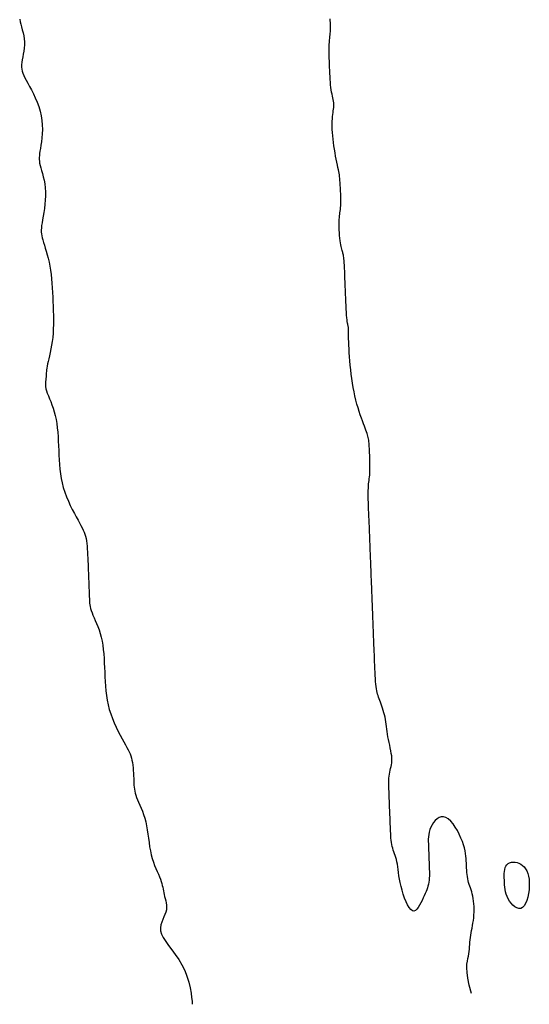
# Model space of a CAD drawing. Header units: millimetres. Extents: x 32690613 to 32693367, y 5343692 to 5344708.
# Tile 1 of 256: x 32692223 to 32692237, y 5343692 to 5343718. Entities that reach past the tile are written whole.
import ezdxf

# ---------------------------------------------------------------- set-up
doc = ezdxf.new("R2010")
doc.units = ezdxf.units.MM
doc.header["$LTSCALE"] = 20
doc.layers.add('02-DGM_HL_495.50', color=152, linetype='Continuous')
doc.layers.add('02-DGM_HL_496.00', color=162, linetype='Continuous')

msp = doc.modelspace()

# ---------------------------------------------------------------- linework, layer by layer
at = {"layer": '02-DGM_HL_495.50', "elevation": 495.5, "flags": 128}
msp.add_lwpolyline([(32692235.444, 5343692.306), (32692235.384, 5343692.531), (32692235.346, 5343692.717), (32692235.325, 5343692.867), (32692235.319, 5343692.989), (32692235.323, 5343693.088), (32692235.335, 5343693.17), (32692235.349, 5343693.24), (32692235.364, 5343693.304), (32692235.375, 5343693.367), (32692235.383, 5343693.429), (32692235.389, 5343693.492), (32692235.394, 5343693.555), (32692235.398, 5343693.618), (32692235.402, 5343693.68), (32692235.407, 5343693.743), (32692235.414, 5343693.806), (32692235.423, 5343693.869), (32692235.434, 5343693.932), (32692235.446, 5343693.996), (32692235.459, 5343694.061), (32692235.472, 5343694.128), (32692235.484, 5343694.196), (32692235.495, 5343694.266), (32692235.504, 5343694.338), (32692235.51, 5343694.412), (32692235.514, 5343694.488), (32692235.515, 5343694.564), (32692235.513, 5343694.64), (32692235.509, 5343694.715), (32692235.502, 5343694.787), (32692235.493, 5343694.856), (32692235.481, 5343694.921), (32692235.467, 5343694.98), (32692235.452, 5343695.035), (32692235.435, 5343695.087), (32692235.417, 5343695.137), (32692235.4, 5343695.185), (32692235.383, 5343695.233), (32692235.368, 5343695.282), (32692235.354, 5343695.333), (32692235.343, 5343695.386), (32692235.334, 5343695.441), (32692235.327, 5343695.498), (32692235.321, 5343695.557), (32692235.317, 5343695.618), (32692235.313, 5343695.679), (32692235.31, 5343695.741), (32692235.308, 5343695.803), (32692235.305, 5343695.866), (32692235.302, 5343695.93), (32692235.296, 5343695.995), (32692235.287, 5343696.063), (32692235.275, 5343696.135), (32692235.257, 5343696.212), (32692235.233, 5343696.294), (32692235.202, 5343696.383), (32692235.163, 5343696.479), (32692235.117, 5343696.578), (32692235.066, 5343696.677), (32692235.009, 5343696.772), (32692234.949, 5343696.859), (32692234.887, 5343696.934), (32692234.823, 5343696.993), (32692234.759, 5343697.033), (32692234.696, 5343697.05), (32692234.635, 5343697.048), (32692234.576, 5343697.027), (32692234.521, 5343696.992), (32692234.47, 5343696.946), (32692234.425, 5343696.891), (32692234.385, 5343696.83), (32692234.353, 5343696.767), (32692234.328, 5343696.703), (32692234.31, 5343696.64), (32692234.297, 5343696.577), (32692234.29, 5343696.514), (32692234.286, 5343696.451), (32692234.286, 5343696.389), (32692234.287, 5343696.326), (32692234.289, 5343696.264), (32692234.292, 5343696.201), (32692234.294, 5343696.139), (32692234.296, 5343696.077), (32692234.299, 5343696.014), (32692234.301, 5343695.952), (32692234.304, 5343695.889), (32692234.306, 5343695.827), (32692234.309, 5343695.764), (32692234.311, 5343695.702), (32692234.313, 5343695.64), (32692234.314, 5343695.578), (32692234.315, 5343695.518), (32692234.314, 5343695.459), (32692234.311, 5343695.401), (32692234.306, 5343695.345), (32692234.299, 5343695.291), (32692234.29, 5343695.24), (32692234.277, 5343695.19), (32692234.262, 5343695.141), (32692234.245, 5343695.091), (32692234.224, 5343695.04), (32692234.202, 5343694.987), (32692234.177, 5343694.93), (32692234.149, 5343694.869), (32692234.119, 5343694.803), (32692234.087, 5343694.736), (32692234.053, 5343694.671), (32692234.017, 5343694.613), (32692233.979, 5343694.565), (32692233.939, 5343694.532), (32692233.899, 5343694.517), (32692233.857, 5343694.524), (32692233.814, 5343694.555), (32692233.771, 5343694.609), (32692233.728, 5343694.681), (32692233.687, 5343694.767), (32692233.648, 5343694.864), (32692233.613, 5343694.967), (32692233.581, 5343695.074), (32692233.553, 5343695.179), (32692233.531, 5343695.28), (32692233.513, 5343695.375), (32692233.498, 5343695.466), (32692233.486, 5343695.551), (32692233.476, 5343695.632), (32692233.466, 5343695.707), (32692233.456, 5343695.777), (32692233.444, 5343695.842), (32692233.43, 5343695.901), (32692233.414, 5343695.957), (32692233.397, 5343696.008), (32692233.38, 5343696.058), (32692233.362, 5343696.106), (32692233.346, 5343696.155), (32692233.33, 5343696.203), (32692233.317, 5343696.254), (32692233.305, 5343696.307), (32692233.296, 5343696.362), (32692233.289, 5343696.419), (32692233.283, 5343696.478), (32692233.279, 5343696.539), (32692233.276, 5343696.6), (32692233.273, 5343696.662), (32692233.27, 5343696.725), (32692233.268, 5343696.787), (32692233.265, 5343696.849), (32692233.263, 5343696.912), (32692233.261, 5343696.974), (32692233.258, 5343697.037), (32692233.256, 5343697.099), (32692233.253, 5343697.162), (32692233.251, 5343697.224), (32692233.248, 5343697.287), (32692233.246, 5343697.349), (32692233.243, 5343697.411), (32692233.241, 5343697.474), (32692233.239, 5343697.536), (32692233.236, 5343697.599), (32692233.234, 5343697.661), (32692233.231, 5343697.724), (32692233.229, 5343697.786), (32692233.227, 5343697.848), (32692233.225, 5343697.91), (32692233.225, 5343697.97), (32692233.226, 5343698.029), (32692233.229, 5343698.087), (32692233.234, 5343698.143), (32692233.241, 5343698.197), (32692233.25, 5343698.248), (32692233.261, 5343698.298), (32692233.273, 5343698.347), (32692233.285, 5343698.396), (32692233.295, 5343698.447), (32692233.303, 5343698.5), (32692233.308, 5343698.556), (32692233.308, 5343698.616), (32692233.303, 5343698.681), (32692233.293, 5343698.75), (32692233.281, 5343698.822), (32692233.265, 5343698.896), (32692233.249, 5343698.972), (32692233.232, 5343699.047), (32692233.216, 5343699.122), (32692233.202, 5343699.196), (32692233.19, 5343699.267), (32692233.18, 5343699.336), (32692233.171, 5343699.403), (32692233.163, 5343699.469), (32692233.155, 5343699.533), (32692233.147, 5343699.596), (32692233.137, 5343699.659), (32692233.125, 5343699.721), (32692233.111, 5343699.783), (32692233.095, 5343699.844), (32692233.077, 5343699.905), (32692233.059, 5343699.964), (32692233.039, 5343700.02), (32692233.02, 5343700.075), (32692233.001, 5343700.126), (32692232.983, 5343700.174), (32692232.966, 5343700.219), (32692232.951, 5343700.261), (32692232.937, 5343700.302), (32692232.924, 5343700.344), (32692232.912, 5343700.388), (32692232.902, 5343700.435), (32692232.893, 5343700.487), (32692232.885, 5343700.546), (32692232.878, 5343700.612), (32692232.871, 5343700.685), (32692232.866, 5343700.763), (32692232.861, 5343700.847), (32692232.856, 5343700.935), (32692232.852, 5343701.025), (32692232.849, 5343701.118), (32692232.845, 5343701.211), (32692232.841, 5343701.305), (32692232.838, 5343701.397), (32692232.834, 5343701.488), (32692232.831, 5343701.576), (32692232.827, 5343701.659), (32692232.824, 5343701.738), (32692232.821, 5343701.811), (32692232.819, 5343701.877), (32692232.817, 5343701.936), (32692232.814, 5343701.988), (32692232.813, 5343702.034), (32692232.811, 5343702.075), (32692232.81, 5343702.112), (32692232.808, 5343702.147), (32692232.807, 5343702.179), (32692232.806, 5343702.211), (32692232.805, 5343702.242), (32692232.803, 5343702.274), (32692232.802, 5343702.309), (32692232.8, 5343702.346), (32692232.799, 5343702.387), (32692232.797, 5343702.433), (32692232.795, 5343702.485), (32692232.793, 5343702.544), (32692232.79, 5343702.61), (32692232.787, 5343702.682), (32692232.784, 5343702.757), (32692232.781, 5343702.835), (32692232.778, 5343702.913), (32692232.775, 5343702.989), (32692232.773, 5343703.06), (32692232.77, 5343703.127), (32692232.768, 5343703.185), (32692232.766, 5343703.238), (32692232.764, 5343703.288), (32692232.762, 5343703.335), (32692232.76, 5343703.382), (32692232.758, 5343703.431), (32692232.756, 5343703.484), (32692232.754, 5343703.543), (32692232.751, 5343703.609), (32692232.748, 5343703.681), (32692232.745, 5343703.757), (32692232.742, 5343703.834), (32692232.739, 5343703.912), (32692232.736, 5343703.988), (32692232.734, 5343704.06), (32692232.731, 5343704.126), (32692232.729, 5343704.185), (32692232.727, 5343704.238), (32692232.725, 5343704.287), (32692232.723, 5343704.334), (32692232.721, 5343704.381), (32692232.719, 5343704.43), (32692232.717, 5343704.483), (32692232.715, 5343704.542), (32692232.712, 5343704.608), (32692232.709, 5343704.681), (32692232.706, 5343704.76), (32692232.703, 5343704.844), (32692232.699, 5343704.932), (32692232.696, 5343705.022), (32692232.692, 5343705.115), (32692232.689, 5343705.208), (32692232.685, 5343705.302), (32692232.682, 5343705.394), (32692232.679, 5343705.485), (32692232.676, 5343705.573), (32692232.675, 5343705.656), (32692232.674, 5343705.735), (32692232.675, 5343705.809), (32692232.677, 5343705.875), (32692232.68, 5343705.934), (32692232.685, 5343705.987), (32692232.69, 5343706.036), (32692232.696, 5343706.082), (32692232.702, 5343706.128), (32692232.708, 5343706.175), (32692232.713, 5343706.225), (32692232.716, 5343706.28), (32692232.719, 5343706.34), (32692232.719, 5343706.405), (32692232.719, 5343706.474), (32692232.718, 5343706.546), (32692232.716, 5343706.617), (32692232.714, 5343706.688), (32692232.712, 5343706.757), (32692232.709, 5343706.821), (32692232.707, 5343706.881), (32692232.704, 5343706.937), (32692232.702, 5343706.988), (32692232.699, 5343707.035), (32692232.696, 5343707.079), (32692232.692, 5343707.12), (32692232.687, 5343707.159), (32692232.681, 5343707.196), (32692232.673, 5343707.231), (32692232.664, 5343707.267), (32692232.654, 5343707.303), (32692232.642, 5343707.342), (32692232.627, 5343707.383), (32692232.611, 5343707.429), (32692232.592, 5343707.481), (32692232.57, 5343707.539), (32692232.545, 5343707.604), (32692232.518, 5343707.677), (32692232.49, 5343707.756), (32692232.46, 5343707.842), (32692232.43, 5343707.934), (32692232.4, 5343708.031), (32692232.371, 5343708.132), (32692232.343, 5343708.239), (32692232.317, 5343708.349), (32692232.294, 5343708.463), (32692232.272, 5343708.579), (32692232.252, 5343708.697), (32692232.234, 5343708.816), (32692232.218, 5343708.936), (32692232.203, 5343709.055), (32692232.191, 5343709.173), (32692232.18, 5343709.29), (32692232.171, 5343709.404), (32692232.164, 5343709.513), (32692232.158, 5343709.617), (32692232.153, 5343709.714), (32692232.149, 5343709.802), (32692232.147, 5343709.882), (32692232.145, 5343709.95), (32692232.145, 5343710.007), (32692232.144, 5343710.053), (32692232.144, 5343710.09), (32692232.144, 5343710.12), (32692232.144, 5343710.144), (32692232.144, 5343710.163), (32692232.143, 5343710.18), (32692232.141, 5343710.196), (32692232.137, 5343710.212), (32692232.133, 5343710.23), (32692232.128, 5343710.251), (32692232.123, 5343710.277), (32692232.117, 5343710.308), (32692232.111, 5343710.347), (32692232.105, 5343710.394), (32692232.099, 5343710.451), (32692232.094, 5343710.519), (32692232.089, 5343710.596), (32692232.084, 5343710.682), (32692232.079, 5343710.775), (32692232.075, 5343710.873), (32692232.07, 5343710.976), (32692232.066, 5343711.082), (32692232.062, 5343711.188), (32692232.058, 5343711.295), (32692232.053, 5343711.401), (32692232.049, 5343711.503), (32692232.045, 5343711.602), (32692232.041, 5343711.695), (32692232.037, 5343711.78), (32692232.033, 5343711.858), (32692232.029, 5343711.926), (32692232.025, 5343711.983), (32692232.021, 5343712.03), (32692232.017, 5343712.07), (32692232.012, 5343712.103), (32692232.007, 5343712.131), (32692232.002, 5343712.157), (32692231.996, 5343712.18), (32692231.988, 5343712.204), (32692231.98, 5343712.229), (32692231.971, 5343712.257), (32692231.962, 5343712.288), (32692231.953, 5343712.323), (32692231.943, 5343712.362), (32692231.934, 5343712.407), (32692231.925, 5343712.459), (32692231.917, 5343712.517), (32692231.909, 5343712.583), (32692231.903, 5343712.654), (32692231.899, 5343712.73), (32692231.895, 5343712.806), (32692231.893, 5343712.882), (32692231.892, 5343712.956), (32692231.892, 5343713.024), (32692231.894, 5343713.086), (32692231.898, 5343713.139), (32692231.903, 5343713.186), (32692231.909, 5343713.229), (32692231.915, 5343713.269), (32692231.921, 5343713.311), (32692231.927, 5343713.355), (32692231.932, 5343713.405), (32692231.935, 5343713.463), (32692231.937, 5343713.53), (32692231.938, 5343713.606), (32692231.937, 5343713.686), (32692231.935, 5343713.769), (32692231.932, 5343713.853), (32692231.928, 5343713.934), (32692231.924, 5343714.01), (32692231.92, 5343714.079), (32692231.915, 5343714.139), (32692231.91, 5343714.192), (32692231.904, 5343714.239), (32692231.898, 5343714.284), (32692231.89, 5343714.328), (32692231.881, 5343714.374), (32692231.871, 5343714.425), (32692231.859, 5343714.483), (32692231.846, 5343714.549), (32692231.83, 5343714.624), (32692231.814, 5343714.705), (32692231.798, 5343714.791), (32692231.782, 5343714.88), (32692231.766, 5343714.972), (32692231.751, 5343715.064), (32692231.738, 5343715.157), (32692231.728, 5343715.247), (32692231.719, 5343715.335), (32692231.712, 5343715.42), (32692231.708, 5343715.501), (32692231.705, 5343715.58), (32692231.705, 5343715.654), (32692231.706, 5343715.724), (32692231.71, 5343715.789), (32692231.715, 5343715.849), (32692231.722, 5343715.905), (32692231.729, 5343715.957), (32692231.736, 5343716.006), (32692231.743, 5343716.052), (32692231.748, 5343716.096), (32692231.75, 5343716.138), (32692231.75, 5343716.18), (32692231.747, 5343716.222), (32692231.741, 5343716.264), (32692231.733, 5343716.307), (32692231.723, 5343716.353), (32692231.712, 5343716.401), (32692231.701, 5343716.452), (32692231.69, 5343716.507), (32692231.68, 5343716.566), (32692231.671, 5343716.631), (32692231.664, 5343716.7), (32692231.658, 5343716.774), (32692231.652, 5343716.85), (32692231.648, 5343716.93), (32692231.644, 5343717.011), (32692231.641, 5343717.093), (32692231.637, 5343717.176), (32692231.634, 5343717.26), (32692231.631, 5343717.342), (32692231.628, 5343717.423), (32692231.626, 5343717.503), (32692231.625, 5343717.579), (32692231.625, 5343717.653), (32692231.625, 5343717.722), (32692231.627, 5343717.788), (32692231.631, 5343717.848), (32692231.635, 5343717.903), (32692231.64, 5343717.955), (32692231.646, 5343718.003), (32692231.651, 5343718.048), (32692231.656, 5343718.09), (32692231.66, 5343718.131), (32692231.662, 5343718.17), (32692231.663, 5343718.209), (32692231.662, 5343718.247), (32692231.66, 5343718.287), (32692231.659, 5343718.329), (32692231.657, 5343718.374), (32692231.656, 5343718.422), (32692231.656, 5343718.476)], dxfattribs=at)
msp.add_lwpolyline([(32692236.768, 5343695.777), (32692236.814, 5343695.744), (32692236.857, 5343695.702), (32692236.894, 5343695.653), (32692236.927, 5343695.596), (32692236.953, 5343695.53), (32692236.974, 5343695.457), (32692236.989, 5343695.375), (32692236.996, 5343695.286), (32692236.996, 5343695.188), (32692236.989, 5343695.087), (32692236.975, 5343694.986), (32692236.954, 5343694.888), (32692236.928, 5343694.797), (32692236.895, 5343694.719), (32692236.857, 5343694.655), (32692236.814, 5343694.611), (32692236.766, 5343694.589), (32692236.715, 5343694.588), (32692236.662, 5343694.604), (32692236.61, 5343694.635), (32692236.558, 5343694.677), (32692236.51, 5343694.728), (32692236.467, 5343694.786), (32692236.429, 5343694.846), (32692236.399, 5343694.908), (32692236.376, 5343694.969), (32692236.359, 5343695.031), (32692236.347, 5343695.093), (32692236.338, 5343695.156), (32692236.333, 5343695.218), (32692236.329, 5343695.28), (32692236.327, 5343695.343), (32692236.324, 5343695.405), (32692236.323, 5343695.466), (32692236.324, 5343695.526), (32692236.328, 5343695.583), (32692236.336, 5343695.636), (32692236.348, 5343695.684), (32692236.367, 5343695.726), (32692236.394, 5343695.762), (32692236.427, 5343695.791), (32692236.468, 5343695.812), (32692236.514, 5343695.826), (32692236.563, 5343695.832), (32692236.615, 5343695.83), (32692236.667, 5343695.82), (32692236.719, 5343695.802)], close=True, dxfattribs=at)
at = {"layer": '02-DGM_HL_496.00', "elevation": 496, "flags": 128}
msp.add_lwpolyline([(32692223.32, 5343718.464), (32692223.331, 5343718.399), (32692223.348, 5343718.33), (32692223.368, 5343718.257), (32692223.39, 5343718.182), (32692223.41, 5343718.103), (32692223.428, 5343718.022), (32692223.442, 5343717.94), (32692223.449, 5343717.857), (32692223.448, 5343717.774), (32692223.441, 5343717.691), (32692223.43, 5343717.609), (32692223.415, 5343717.529), (32692223.4, 5343717.452), (32692223.386, 5343717.378), (32692223.374, 5343717.308), (32692223.367, 5343717.242), (32692223.367, 5343717.182), (32692223.373, 5343717.125), (32692223.385, 5343717.07), (32692223.403, 5343717.014), (32692223.428, 5343716.956), (32692223.458, 5343716.894), (32692223.495, 5343716.826), (32692223.537, 5343716.749), (32692223.584, 5343716.662), (32692223.635, 5343716.567), (32692223.687, 5343716.463), (32692223.739, 5343716.353), (32692223.788, 5343716.238), (32692223.833, 5343716.119), (32692223.87, 5343715.997), (32692223.899, 5343715.873), (32692223.917, 5343715.749), (32692223.926, 5343715.626), (32692223.928, 5343715.506), (32692223.923, 5343715.389), (32692223.914, 5343715.279), (32692223.902, 5343715.176), (32692223.888, 5343715.081), (32692223.875, 5343714.997), (32692223.863, 5343714.923), (32692223.854, 5343714.86), (32692223.847, 5343714.803), (32692223.844, 5343714.75), (32692223.844, 5343714.7), (32692223.847, 5343714.65), (32692223.855, 5343714.596), (32692223.868, 5343714.538), (32692223.885, 5343714.472), (32692223.905, 5343714.399), (32692223.928, 5343714.319), (32692223.95, 5343714.233), (32692223.972, 5343714.141), (32692223.99, 5343714.044), (32692224.004, 5343713.942), (32692224.012, 5343713.834), (32692224.013, 5343713.723), (32692224.007, 5343713.61), (32692223.997, 5343713.497), (32692223.983, 5343713.385), (32692223.967, 5343713.277), (32692223.95, 5343713.175), (32692223.934, 5343713.081), (32692223.92, 5343712.997), (32692223.909, 5343712.924), (32692223.901, 5343712.86), (32692223.898, 5343712.803), (32692223.898, 5343712.751), (32692223.902, 5343712.701), (32692223.91, 5343712.65), (32692223.921, 5343712.597), (32692223.937, 5343712.539), (32692223.957, 5343712.473), (32692223.981, 5343712.4), (32692224.006, 5343712.321), (32692224.033, 5343712.235), (32692224.06, 5343712.143), (32692224.086, 5343712.046), (32692224.11, 5343711.944), (32692224.132, 5343711.838), (32692224.15, 5343711.727), (32692224.165, 5343711.613), (32692224.177, 5343711.496), (32692224.186, 5343711.376), (32692224.194, 5343711.254), (32692224.2, 5343711.131), (32692224.206, 5343711.006), (32692224.211, 5343710.882), (32692224.215, 5343710.757), (32692224.22, 5343710.632), (32692224.223, 5343710.509), (32692224.225, 5343710.387), (32692224.225, 5343710.267), (32692224.222, 5343710.149), (32692224.216, 5343710.034), (32692224.206, 5343709.922), (32692224.193, 5343709.814), (32692224.177, 5343709.711), (32692224.159, 5343709.612), (32692224.139, 5343709.518), (32692224.119, 5343709.431), (32692224.1, 5343709.349), (32692224.082, 5343709.275), (32692224.068, 5343709.208), (32692224.056, 5343709.149), (32692224.048, 5343709.096), (32692224.042, 5343709.049), (32692224.037, 5343709.007), (32692224.034, 5343708.968), (32692224.032, 5343708.931), (32692224.029, 5343708.895), (32692224.026, 5343708.859), (32692224.021, 5343708.822), (32692224.017, 5343708.782), (32692224.013, 5343708.741), (32692224.011, 5343708.697), (32692224.012, 5343708.65), (32692224.016, 5343708.599), (32692224.025, 5343708.544), (32692224.04, 5343708.484), (32692224.061, 5343708.42), (32692224.088, 5343708.351), (32692224.118, 5343708.276), (32692224.151, 5343708.197), (32692224.184, 5343708.112), (32692224.217, 5343708.022), (32692224.247, 5343707.927), (32692224.274, 5343707.826), (32692224.297, 5343707.72), (32692224.315, 5343707.61), (32692224.329, 5343707.495), (32692224.341, 5343707.377), (32692224.349, 5343707.256), (32692224.356, 5343707.134), (32692224.362, 5343707.009), (32692224.367, 5343706.885), (32692224.372, 5343706.76), (32692224.378, 5343706.635), (32692224.386, 5343706.51), (32692224.397, 5343706.385), (32692224.412, 5343706.261), (32692224.431, 5343706.137), (32692224.457, 5343706.012), (32692224.489, 5343705.889), (32692224.529, 5343705.765), (32692224.575, 5343705.644), (32692224.625, 5343705.525), (32692224.678, 5343705.41), (32692224.732, 5343705.3), (32692224.786, 5343705.197), (32692224.837, 5343705.101), (32692224.885, 5343705.015), (32692224.927, 5343704.938), (32692224.964, 5343704.869), (32692224.996, 5343704.807), (32692225.024, 5343704.749), (32692225.047, 5343704.694), (32692225.068, 5343704.639), (32692225.084, 5343704.582), (32692225.099, 5343704.523), (32692225.11, 5343704.458), (32692225.12, 5343704.389), (32692225.128, 5343704.315), (32692225.134, 5343704.239), (32692225.139, 5343704.16), (32692225.143, 5343704.079), (32692225.147, 5343703.996), (32692225.15, 5343703.913), (32692225.153, 5343703.83), (32692225.157, 5343703.747), (32692225.16, 5343703.666), (32692225.163, 5343703.587), (32692225.166, 5343703.51), (32692225.169, 5343703.437), (32692225.171, 5343703.367), (32692225.174, 5343703.302), (32692225.176, 5343703.242), (32692225.179, 5343703.187), (32692225.181, 5343703.135), (32692225.182, 5343703.087), (32692225.184, 5343703.042), (32692225.186, 5343702.998), (32692225.188, 5343702.955), (32692225.189, 5343702.914), (32692225.191, 5343702.872), (32692225.193, 5343702.83), (32692225.197, 5343702.786), (32692225.203, 5343702.741), (32692225.211, 5343702.693), (32692225.223, 5343702.641), (32692225.239, 5343702.587), (32692225.26, 5343702.527), (32692225.286, 5343702.463), (32692225.315, 5343702.394), (32692225.348, 5343702.32), (32692225.382, 5343702.24), (32692225.417, 5343702.156), (32692225.45, 5343702.066), (32692225.481, 5343701.97), (32692225.508, 5343701.87), (32692225.53, 5343701.764), (32692225.549, 5343701.653), (32692225.563, 5343701.539), (32692225.574, 5343701.421), (32692225.583, 5343701.3), (32692225.59, 5343701.177), (32692225.595, 5343701.053), (32692225.6, 5343700.928), (32692225.605, 5343700.803), (32692225.611, 5343700.679), (32692225.619, 5343700.554), (32692225.63, 5343700.429), (32692225.645, 5343700.305), (32692225.665, 5343700.18), (32692225.69, 5343700.056), (32692225.723, 5343699.932), (32692225.762, 5343699.809), (32692225.808, 5343699.687), (32692225.859, 5343699.568), (32692225.912, 5343699.453), (32692225.966, 5343699.343), (32692226.019, 5343699.24), (32692226.071, 5343699.145), (32692226.118, 5343699.058), (32692226.16, 5343698.981), (32692226.197, 5343698.913), (32692226.229, 5343698.85), (32692226.257, 5343698.793), (32692226.281, 5343698.737), (32692226.301, 5343698.682), (32692226.318, 5343698.626), (32692226.332, 5343698.566), (32692226.344, 5343698.502), (32692226.353, 5343698.433), (32692226.361, 5343698.362), (32692226.367, 5343698.29), (32692226.372, 5343698.217), (32692226.376, 5343698.146), (32692226.379, 5343698.077), (32692226.381, 5343698.012), (32692226.384, 5343697.952), (32692226.387, 5343697.896), (32692226.391, 5343697.842), (32692226.397, 5343697.79), (32692226.406, 5343697.738), (32692226.418, 5343697.685), (32692226.434, 5343697.63), (32692226.454, 5343697.57), (32692226.48, 5343697.506), (32692226.51, 5343697.437), (32692226.543, 5343697.363), (32692226.577, 5343697.283), (32692226.611, 5343697.198), (32692226.644, 5343697.108), (32692226.675, 5343697.013), (32692226.702, 5343696.913), (32692226.725, 5343696.807), (32692226.744, 5343696.697), (32692226.76, 5343696.585), (32692226.775, 5343696.471), (32692226.79, 5343696.357), (32692226.807, 5343696.244), (32692226.826, 5343696.135), (32692226.848, 5343696.029), (32692226.875, 5343695.928), (32692226.906, 5343695.833), (32692226.939, 5343695.743), (32692226.974, 5343695.658), (32692227.008, 5343695.579), (32692227.041, 5343695.505), (32692227.07, 5343695.435), (32692227.096, 5343695.371), (32692227.117, 5343695.312), (32692227.133, 5343695.257), (32692227.146, 5343695.205), (32692227.157, 5343695.155), (32692227.166, 5343695.106), (32692227.175, 5343695.058), (32692227.185, 5343695.009), (32692227.196, 5343694.958), (32692227.209, 5343694.905), (32692227.224, 5343694.85), (32692227.238, 5343694.793), (32692227.25, 5343694.734), (32692227.258, 5343694.674), (32692227.26, 5343694.613), (32692227.255, 5343694.55), (32692227.242, 5343694.487), (32692227.219, 5343694.424), (32692227.19, 5343694.359), (32692227.159, 5343694.292), (32692227.131, 5343694.222), (32692227.109, 5343694.149), (32692227.098, 5343694.071), (32692227.102, 5343693.988), (32692227.126, 5343693.899), (32692227.172, 5343693.803), (32692227.237, 5343693.7), (32692227.315, 5343693.59), (32692227.403, 5343693.472), (32692227.495, 5343693.347), (32692227.587, 5343693.214), (32692227.672, 5343693.072), (32692227.748, 5343692.923), (32692227.809, 5343692.766), (32692227.857, 5343692.608), (32692227.892, 5343692.455), (32692227.918, 5343692.315), (32692227.934, 5343692.193), (32692227.944, 5343692.098), (32692227.949, 5343692.036), (32692227.95, 5343692.013)], dxfattribs=at)

doc.saveas('drawing.dxf')
